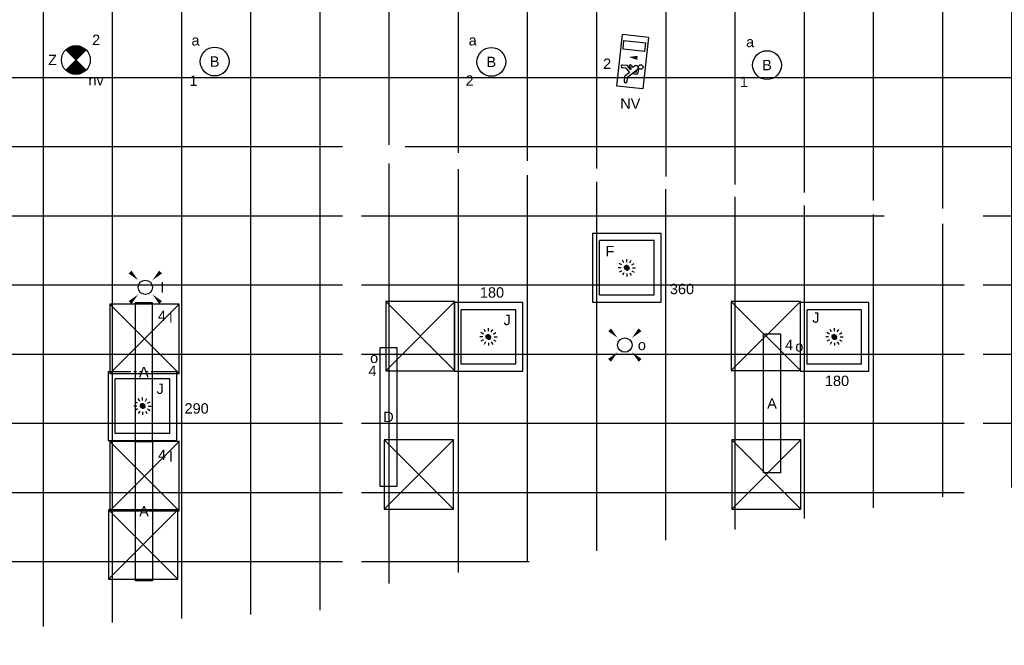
# Model space of a CAD drawing. Extents: x -329827 to 339781, y -55429 to 69134.
# Tile 36 of 139: x -128340 to -119800, y 11980 to 17409. Entities that reach past the tile are written whole.
import ezdxf
from ezdxf.enums import TextEntityAlignment as Align

# ---------------------------------------------------------------- set-up
doc = ezdxf.new("R2010")
doc.units = 0
doc.header["$LTSCALE"] = 50
for name, pattern in [('2322109', [10, 5, -2, 1, -2]), ('CENTER2', [28.575, 19.05, -3.175, 3.175, -3.175]), ('STREEPJES', [0.1, 0.05, -0.05])]:
    doc.linetypes.add(name, pattern=pattern)
doc.layers.get('0').update_dxf_attribs({"linetype": 'CONTINUOUS'})
for name, color, linetype in [('45 Plafond 2D arcering', 7, 'CONTINUOUS'), ('EL6311--', 3, 'CONTINUOUS'), ('EL6350--', 3, 'CONTINUOUS'), ('plafond', 8, 'CONTINUOUS'), ('WL570---_RETOUR_RST', 2, 'CONTINUOUS'), ('WL570---_RETOUR_RST_HL', 1, 'CONTINUOUS'), ('WL570---_TOEVOER_RST', 2, 'CONTINUOUS'), ('WL570---_TOEVOER_RST_HL', 1, 'CONTINUOUS'), ('WM5448--', 1, 'CONTINUOUS'), ('WM570---_RETOUR_RST_PR', 1, 'CONTINUOUS'), ('WM570---_TOEVOER_RST_PR', 1, 'CONTINUOUS')]:
    doc.layers.add(name, color=color, linetype=linetype)
doc.styles.add('BURO-018', font='ARIAL.TTF', dxfattribs={"height": 90})

# ---------------------------------------------------------------- blocks, each defined once
blk = doc.blocks.new('1115B3A')
at = {"color": 0, "linetype": 'Continuous'}
blk.add_circle((0, 0), 2.5, dxfattribs=at)
at = {"color": 0, "linetype": 'Continuous', "style": 'BURO-018'}
for tag, p in [('E_GKAST', (0, 8)), ('E_GROEP', (0, 5)), ('E_SGROEP', (4.5, 5)), ('E_ARMCODE', (0, 0)), ('E_SLET', (4.5, -1))]:
    blk.add_attdef(tag, text='', height=1.8, dxfattribs=at).set_placement(p, align=Align.MIDDLE)
blk = doc.blocks.new('E00411')
at = {"color": 0, "linetype": 'Continuous'}
blk.add_circle((0, 0), 1.25, dxfattribs=at)
for points in [[(-2.89, 2.4), (-2.4, 2.89), (-1.24, 1.24)], [(2.4, 2.89), (2.89, 2.4), (1.24, 1.24)], [(-2.4, -2.89), (-2.89, -2.4), (-1.24, -1.24)], [(2.89, -2.4), (2.4, -2.89), (1.24, -1.24)]]:
    blk.add_solid(points, dxfattribs=at)
at = {"color": 0, "linetype": 'Continuous', "style": 'BURO-018'}
for tag, p in [('E_SLET1', (0, 4.64)), ('E_GROEP', (0, 0)), ('E_GKAST', (0, 0))]:
    blk.add_attdef(tag, text='', height=1.8, dxfattribs=at).set_placement(p, align=Align.MIDDLE)
at = {"color": 0, "linetype": 'Continuous', "style": 'BURO-018', "flags": 1}
for tag in ['E_MATCODE', 'E_SGROEP']:
    blk.add_attdef(tag, text='', height=1.8, dxfattribs=at).set_placement((0, 0), align=Align.MIDDLE)
blk = doc.blocks.new('1115C2J')
at = {"color": 0, "linetype": 'Continuous'}
for p, q in [((-4.5, 5.5), (4.5, 5.5)), ((-4.5, 1), (-4.5, 5.5)), ((2, 5.15), (3.5, 5.15)), ((2, 1.35), (2, 5.15)), ((3.5, 5.15), (3.5, 1.35)), ((4.5, 1), (4.5, 5.5)), ((-2.68, 4.35), (-3.52, 4.35)), ((-2.88, 3.87), (-3.52, 3.87)), ((-1.27, 2.26), (-2.88, 3.87)), ((-1.94, 3.61), (-2.68, 4.35)), ((-1.24, 4.31), (-1.94, 3.61)), ((-1.37, 3.5), (-0.76, 4.11)), ((-1.23, 3.35), (-1.37, 3.5)), ((-1.24, 4.31), (-1.24, 4.91)), ((-0.87, 3.71), (-1.23, 3.35)), ((-0.65, 3.49), (-1.01, 3.13)), ((-0.76, 4.11), (-0.76, 4.91)), ((-1.94, 2.93), (-2.04, 2.83)), ((-2.04, 2.83), (-2.04, 2.34)), ((-0.99, 2.14), (-1.84, 2.14)), ((-1.71, 2.7), (-1.72, 2.7)), ((-1.72, 2.7), (-1.72, 2.46)), ((-1.47, 2.46), (-1.72, 2.46)), ((-0.71, 2.83), (-1.01, 3.13)), ((4.5, 1), (-4.5, 1)), ((2, 1.35), (3.5, 1.35))]:
    blk.add_line(p, q, dxfattribs=at)
blk.add_lwpolyline([(0.75, 4, 0, 0.7, 0), (0.75, 2.5, 0.7, 0.7, 0)], format="xyseb", dxfattribs=at)
blk.add_circle((-0.76, 1.75), 0.4, dxfattribs=at)
for centre, radius, start, end in [((-1, 4.91), 0.24, 0, 180), ((-3.52, 4.11), 0.24, 90, 270), ((-0.76, 3.6), 0.16, 315, 135), ((-1.84, 2.34), 0.2, 180, 270), ((-0.99, 2.54), 0.4, 225, 45)]:
    blk.add_arc(centre, radius, start, end, dxfattribs=at)
at = {"color": 0, "linetype": 'Continuous', "style": 'BURO-018'}
for tag, p in [('E_GKAST', (0, 15.17)), ('E_GROEP', (0, 12.17)), ('E_SGROEP', (4.5, 12.17)), ('E_ARMCODE', (0, 8))]:
    blk.add_attdef(tag, text='', height=1.8, dxfattribs=at).set_placement(p, align=Align.MIDDLE)
blk = doc.blocks.new('E00018')
at = {"color": 0, "linetype": 'Continuous'}
for p, q in [((-1.77, -1.77), (1.77, 1.77)), ((1.77, -1.77), (-1.77, 1.77))]:
    blk.add_line(p, q, dxfattribs=at)
at = {"color": 0, "linetype": 'Continuous', "const_width": 2.5}
for points in [[(-0.88, 0.88, -0.198912), (0, 1.25, -0.198912), (0.88, 0.88, -1)], [(-0.88, -0.88, 0.198912), (0, -1.25, 0.198912), (0.88, -0.88, 1)]]:
    blk.add_lwpolyline(points, format="xyb", dxfattribs=at)
blk = doc.blocks.new('1115B3A-NO1')
at = {"color": 0, "linetype": 'Continuous'}
blk.add_circle((0, 0), 2.5, dxfattribs=at)
at = {"color": 0, "zscale": 50}
blk.add_blockref('E00018', (0, 0), dxfattribs=at)
at = {"color": 0, "linetype": 'Continuous', "style": 'BURO-018'}
for tag, p in [('E_GKAST', (0, 8)), ('E_GROEP', (0, 5)), ('E_SGROEP', (4.5, 5)), ('E_ARMCODE', (0, 0)), ('E_SLET', (4.5, -1))]:
    blk.add_attdef(tag, text='', height=1.8, dxfattribs=at).set_placement(p, align=Align.MIDDLE)
blk = doc.blocks.new('*U456')
at = {"color": 0, "ltscale": 10}
for p, q in [((297.5, 297.5, -2757.5), (-297.5, 297.5, -2757.5)), ((-297.5, 297.5, -2757.5), (-297.5, -297.5, -2757.5)), ((297.5, -297.5, -2757.5), (297.5, 297.5, -2757.5)), ((236.5, 236.5, -2757.5), (-236.5, 236.5, -2757.5)), ((-236.5, -236.5, -2757.5), (-236.5, 236.5, -2757.5)), ((236.5, -236.5, -2757.5), (236.5, 236.5, -2757.5)), ((236.5, -236.5, -2757.5), (-236.5, -236.5, -2757.5)), ((-297.5, -297.5, -2757.5), (297.5, -297.5, -2757.5))]:
    blk.add_line(p, q, dxfattribs=at)
at = {"color": 8, "linetype": 'STREEPJES', "ltscale": 10}
for q in [(-50, 86.6, -2757.5), (0, 100, -2757.5), (50, 86.6, -2757.5), (-100, 0, -2757.5), (-86.6, 50, -2757.5), (-86.6, -50, -2757.5), (-50, -86.6, -2757.5), (86.6, 50, -2757.5), (0, -100, -2757.5), (50, -86.6, -2757.5), (86.6, -50, -2757.5), (100, 0, -2757.5)]:
    blk.add_line((0, 0, -2757.5), q, dxfattribs=at)
at = {"layer": 'WL570---_RETOUR_RST_HL', "linetype": 'CENTER2'}
blk.add_circle((0, 0, -2757.5), 0.075, dxfattribs=at)
at = {"layer": 'WL570---_RETOUR_RST', "color": 1, "style": 'BURO-018'}
for tag in ['MC', 'Q']:
    blk.add_attdef(tag, text='', height=90, dxfattribs=at).set_placement((0, 0), align=Align.MIDDLE)
at = {"layer": 'WM570---_RETOUR_RST_PR', "color": 1, "style": 'BURO-018'}
blk.add_attdef('POSNR', text='', height=90, dxfattribs=at).set_placement((0, 0), align=Align.MIDDLE)
blk = doc.blocks.new('*U1314')
at = {"color": 0, "ltscale": 10}
for p, q in [((-108.1, 297.5, -2757.5), (-297.5, 297.5, -2757.5)), ((-297.5, 297.5, -2757.5), (-297.5, -297.5, -2757.5)), ((297.5, 297.5, -2757.5), (98.4, 297.5, -2757.5)), ((297.5, -297.5, -2757.5), (297.5, 297.5, -2757.5)), ((236.5, 236.5, -2757.5), (-236.5, 236.5, -2757.5)), ((-236.5, -236.5, -2757.5), (-236.5, 236.5, -2757.5)), ((236.5, -236.5, -2757.5), (236.5, 236.5, -2757.5)), ((236.5, -236.5, -2757.5), (-236.5, -236.5, -2757.5)), ((-297.5, -297.5, -2757.5), (297.5, -297.5, -2757.5))]:
    blk.add_line(p, q, dxfattribs=at)
at = {"color": 8, "linetype": 'STREEPJES', "ltscale": 10}
for p, q in [((98.4, 297.5, -2757.5), (-108.1, 297.5, -2757.5)), ((0, 0, -2757.5), (-50, 86.6, -2757.5)), ((0, 0, -2757.5), (0, 100, -2757.5)), ((0, 0, -2757.5), (50, 86.6, -2757.5)), ((0, 0, -2757.5), (-100, 0, -2757.5)), ((0, 0, -2757.5), (-86.6, 50, -2757.5)), ((0, 0, -2757.5), (-86.6, -50, -2757.5)), ((0, 0, -2757.5), (-50, -86.6, -2757.5)), ((0, 0, -2757.5), (86.6, 50, -2757.5)), ((0, 0, -2757.5), (0, -100, -2757.5)), ((0, 0, -2757.5), (50, -86.6, -2757.5)), ((0, 0, -2757.5), (86.6, -50, -2757.5)), ((0, 0, -2757.5), (100, 0, -2757.5))]:
    blk.add_line(p, q, dxfattribs=at)
at = {"layer": 'WL570---_TOEVOER_RST_HL', "linetype": 'CENTER2'}
blk.add_circle((0, 0, -2757.5), 0.075, dxfattribs=at)
at = {"layer": 'WL570---_TOEVOER_RST', "color": 1, "linetype": '2322109', "style": 'BURO-018'}
for tag in ['MC', 'Q']:
    blk.add_attdef(tag, text='', height=90, dxfattribs=at).set_placement((0, 0), align=Align.MIDDLE)
at = {"layer": 'WM570---_TOEVOER_RST_PR', "color": 1, "linetype": '2322109', "style": 'BURO-018'}
blk.add_attdef('POSNR', text='', height=90, dxfattribs=at).set_placement((0, 0), align=Align.MIDDLE)
blk = doc.blocks.new('*U1316')
at = {"color": 0, "ltscale": 10}
for p, q in [((297.5, 297.5, -2757.5), (-297.5, 297.5, -2757.5)), ((-297.5, 297.5, -2757.5), (-297.5, -297.5, -2757.5)), ((297.5, -297.5, -2757.5), (297.5, 297.5, -2757.5)), ((236.5, 236.5, -2757.5), (-236.5, 236.5, -2757.5)), ((-236.5, -236.5, -2757.5), (-236.5, 236.5, -2757.5)), ((236.5, -236.5, -2757.5), (236.5, 236.5, -2757.5)), ((236.5, -236.5, -2757.5), (-236.5, -236.5, -2757.5)), ((-297.5, -297.5, -2757.5), (297.5, -297.5, -2757.5))]:
    blk.add_line(p, q, dxfattribs=at)
at = {"color": 8, "linetype": 'STREEPJES', "ltscale": 10}
for q in [(-50, 86.6, -2757.5), (0, 100, -2757.5), (50, 86.6, -2757.5), (-100, 0, -2757.5), (-86.6, 50, -2757.5), (-86.6, -50, -2757.5), (-50, -86.6, -2757.5), (86.6, 50, -2757.5), (0, -100, -2757.5), (50, -86.6, -2757.5), (86.6, -50, -2757.5), (100, 0, -2757.5)]:
    blk.add_line((0, 0, -2757.5), q, dxfattribs=at)
at = {"layer": 'WL570---_TOEVOER_RST_HL', "linetype": 'CENTER2'}
blk.add_circle((0, 0, -2757.5), 0.075, dxfattribs=at)
at = {"layer": 'WL570---_TOEVOER_RST', "color": 1, "linetype": '2322109', "style": 'BURO-018'}
for tag in ['MC', 'Q']:
    blk.add_attdef(tag, text='', height=90, dxfattribs=at).set_placement((0, 0), align=Align.MIDDLE)
at = {"layer": 'WM570---_TOEVOER_RST_PR', "color": 1, "linetype": '2322109', "style": 'BURO-018'}
blk.add_attdef('POSNR', text='', height=90, dxfattribs=at).set_placement((0, 0), align=Align.MIDDLE)
blk = doc.blocks.new('*U1317')
at = {"color": 0, "ltscale": 10}
for p, q in [((297.5, 297.5, -2757.5), (-297.5, 297.5, -2757.5)), ((-297.5, 297.5, -2757.5), (-297.5, 85.7, -2757.5)), ((297.5, -297.5, -2757.5), (297.5, 297.5, -2757.5)), ((236.5, 236.5, -2757.5), (-236.5, 236.5, -2757.5)), ((-236.5, -236.5, -2757.5), (-236.5, 236.5, -2757.5)), ((236.5, -236.5, -2757.5), (236.5, 236.5, -2757.5)), ((-297.5, -85.7, -2757.5), (-297.5, -297.5, -2757.5)), ((236.5, -236.5, -2757.5), (-236.5, -236.5, -2757.5)), ((-297.5, -297.5, -2757.5), (297.5, -297.5, -2757.5))]:
    blk.add_line(p, q, dxfattribs=at)
at = {"color": 8, "linetype": 'STREEPJES', "ltscale": 10}
for q in [(-50, 86.6, -2757.5), (0, 100, -2757.5), (50, 86.6, -2757.5), (-100, 0, -2757.5), (-86.6, 50, -2757.5), (-86.6, -50, -2757.5), (-50, -86.6, -2757.5), (86.6, 50, -2757.5), (0, -100, -2757.5), (50, -86.6, -2757.5), (86.6, -50, -2757.5), (100, 0, -2757.5)]:
    blk.add_line((0, 0, -2757.5), q, dxfattribs=at)
at = {"layer": 'WL570---_TOEVOER_RST_HL', "linetype": 'CENTER2'}
blk.add_circle((0, 0, -2757.5), 0.075, dxfattribs=at)
at = {"layer": 'WL570---_TOEVOER_RST', "color": 1, "linetype": '2322109', "style": 'BURO-018'}
for tag in ['MC', 'Q']:
    blk.add_attdef(tag, text='', height=90, dxfattribs=at).set_placement((0, 0), align=Align.MIDDLE)
at = {"layer": 'WM570---_TOEVOER_RST_PR', "color": 1, "linetype": '2322109', "style": 'BURO-018'}
blk.add_attdef('POSNR', text='', height=90, dxfattribs=at).set_placement((0, 0), align=Align.MIDDLE)
blk = doc.blocks.new('E001611207146')
at = {"color": 0}
for p, q in [((-12.07, -1.46), (-12.07, 1.46)), ((-12.07, 1.46), (12.07, 1.46)), ((12.07, 1.46), (12.07, -1.46)), ((12.07, -1.46), (-12.07, -1.46))]:
    blk.add_line(p, q, dxfattribs=at)
at = {"color": 0, "linetype": 'Continuous', "style": 'BURO-018'}
for tag, p in [('E_GKAST', (0, 8)), ('E_GROEP', (0, 5)), ('E_SGROEP', (4.5, 5)), ('E_ARMCODE', (0, 0)), ('E_SLET', (4.5, -3))]:
    blk.add_attdef(tag, text='', height=1.8, dxfattribs=at).set_placement(p, align=Align.MIDDLE)
blk = doc.blocks.new('gffd')
at = {"layer": 'EL6311--'}
for p, q in [((-138056.7, 23665.6), (-138656.7, 24265.6)), ((-138656.7, 23665.6), (-138056.7, 24265.6))]:
    blk.add_line(p, q, dxfattribs=at)
blk.add_lwpolyline([(-138656.7, 23665.6), (-138056.7, 23665.6), (-138056.7, 24265.6), (-138656.7, 24265.6)], close=True, dxfattribs=at)
blk = doc.blocks.new('rwy5u')
at = {"layer": '45 Plafond 2D arcering', "linetype": 'Continuous'}
h = blk.add_hatch(dxfattribs=at)
h.set_pattern_fill('RASTER_600_0002', color=8, style=0, pattern_type=2)
h.set_pattern_definition([(0, (38665.3, 66706.7), (0, 600), []), (90, (38665.3, 66706.7), (-600, 0), [])])
h.paths.add_polyline_path([(6630, 66866), (6630, 62486.2), (10130.8, 61576.5), (13719.9, 60848.3), (15447.8, 60616.9), (15447.8, 63636.1), (19205.8, 64282.4), (19205.8, 60243.1), (20924, 60129.6), (24556.7, 60129.6), (29896.8, 60444.9), (29896.8, 64518.6), (35454.8, 63880.6), (35454.8, 61460.5), (42579.7, 62555.9), (42365.5, 67950.7), (40914.3, 67950.7), (40914.3, 69408), (38445.3, 69030.3), (38445.3, 74480.5), (33838.2, 73770.1), (31861.8, 73467.3), (31861.8, 69789.6), (28103.8, 70042.5), (28103.8, 72914.2), (24558.1, 72696.5), (20923, 72706.2), (17270.5, 72934.5), (17270.5, 72934.4), (13862.3, 73386), (13862.3, 68208.4, -1.41402), (13446.8, 68004.1), (11565.1, 68334.1), (11508.1, 68832.5), (9771.2, 68832.5), (9799.3, 68577.3), (9560.5, 68547.7), (9492.3, 69374.1), (8006.6, 69372.6), (8006.6, 67006), (9884.6, 67006), (9785.2, 67364.2), (10017.5, 67423.9), (10177.5, 66866)], flags=0)
h.paths.add_polyline_path([(16349.7, 65667.3, -0.998275), (15941, 67857.6, -0.02693), (22070.8, 68550.8, -0.0058), (23396.6, 68629.8, -0.047529), (32971.6, 68365.7), (33183.2, 68339.8, -0.994466), (32915, 66107.1, 0.010391), (30488.5, 66343.5, 0.005771), (29240.8, 66424.7, 0.056258)], flags=0)
h = blk.add_hatch(dxfattribs=at)
h.set_pattern_fill('RASTER_600_0002', color=8, style=0, pattern_type=2)
h.set_pattern_definition([(0, (30264.94, 63106.7), (0, 600), []), (90, (30264.94, 63106.7), (-600, 0), [])])
h.paths.add_polyline_path([(35289.8, 63758.2, 0.018194), (30061.8, 64327.9), (30061.8, 63100.4), (30061.8, 60628.5), (35289.8, 61446.7)], flags=0)

msp = doc.modelspace()

# ---------------------------------------------------------------- block references
at = {"layer": 'EL6311--'}
ref = msp.add_blockref('1115B3A', (-126648.8, 17045.5), dxfattribs=dict(at, xscale=50.00000000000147, yscale=50, zscale=50, rotation=177.1126939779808))
ref.add_attrib('E_ARMCODE', 'B', dxfattribs={"layer": '0', "color": 1, "linetype": 'Continuous', "height": 90, "style": 'BURO-018'}).set_placement((-126648.8, 17045.5), align=Align.MIDDLE)
ref.add_attrib('E_SLET', 'a', dxfattribs={"layer": '0', "color": 1, "linetype": 'Continuous', "height": 90, "style": 'BURO-018'}).set_placement((-126814.7, 17229.1), align=Align.MIDDLE)
ref.add_attrib('E_GROEP', '1', dxfattribs={"layer": '0', "color": 1, "linetype": 'Continuous', "height": 90, "style": 'BURO-018'}).set_placement((-126832.4, 16879.5), align=Align.MIDDLE)
ref = msp.add_blockref('1115B3A', (-124249.6, 17042.3), dxfattribs=dict(at, xscale=49.9999999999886, yscale=50, zscale=50, rotation=175.7664262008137))
ref.add_attrib('E_ARMCODE', 'B', dxfattribs={"layer": '0', "color": 1, "linetype": 'Continuous', "height": 90, "style": 'BURO-018'}).set_placement((-124249.6, 17042.3), align=Align.MIDDLE)
ref.add_attrib('E_SLET', 'a', dxfattribs={"layer": '0', "color": 1, "linetype": 'Continuous', "height": 90, "style": 'BURO-018'}).set_placement((-124411.2, 17229.7), align=Align.MIDDLE)
ref.add_attrib('E_GROEP', '2', dxfattribs={"layer": '0', "color": 1, "linetype": 'Continuous', "height": 90, "style": 'BURO-018'}).set_placement((-124437, 16880.7), align=Align.MIDDLE)
ref = msp.add_blockref('1115B3A', (-121858.8, 17014.9), dxfattribs=dict(at, xscale=49.99999999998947, yscale=50, zscale=50, rotation=171.1197738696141))
ref.add_attrib('E_ARMCODE', 'B', dxfattribs={"layer": '0', "color": 1, "linetype": 'Continuous', "height": 90, "style": 'BURO-018'}).set_placement((-121858.8, 17014.9), align=Align.MIDDLE)
ref.add_attrib('E_SLET', 'a', dxfattribs={"layer": '0', "color": 1, "linetype": 'Continuous', "height": 90, "style": 'BURO-018'}).set_placement((-122004.7, 17214.8), align=Align.MIDDLE)
ref.add_attrib('E_GROEP', '1', dxfattribs={"layer": '0', "color": 1, "linetype": 'Continuous', "height": 90, "style": 'BURO-018'}).set_placement((-122058.7, 16869), align=Align.MIDDLE)
ref = msp.add_blockref('E00411', (-127250, 15086.5), dxfattribs=dict(at, xscale=50, yscale=50, zscale=50))
ref.add_attrib('E_SLET1', 'l', dxfattribs={"layer": '0', "color": 1, "linetype": 'Continuous', "height": 90, "style": 'BURO-018'}).set_placement((-127102.2, 15086.5), align=Align.MIDDLE)
ref = msp.add_blockref('E001611207146', (-127262.9, 14351.3), dxfattribs=dict(at, xscale=50, yscale=50, zscale=50, rotation=270))
ref.add_attrib('E_ARMCODE', 'A', dxfattribs={"layer": '0', "color": 1, "linetype": 'Continuous', "height": 90, "style": 'BURO-018'}).set_placement((-127262.9, 14351.3), align=Align.MIDDLE)
ref.add_attrib('E_SLET', 'l', dxfattribs={"layer": '0', "color": 1, "linetype": 'Continuous', "height": 90, "style": 'BURO-018'}).set_placement((-127028.8, 14827.1), align=Align.MIDDLE)
ref.add_attrib('E_GROEP', '4', dxfattribs={"layer": '0', "color": 1, "linetype": 'Continuous', "height": 90, "style": 'BURO-018'}).set_placement((-127105.9, 14839.1), align=Align.MIDDLE)
ref = msp.add_blockref('E00411', (-123091.6, 14585.9), dxfattribs=dict(at, xscale=50, yscale=50, zscale=50))
ref.add_attrib('E_SLET1', 'o', dxfattribs={"layer": '0', "color": 1, "linetype": 'Continuous', "height": 90, "style": 'BURO-018'}).set_placement((-122943.8, 14585.9), align=Align.MIDDLE)
ref = msp.add_blockref('E001611207146', (-121815.1, 14079.2), dxfattribs=dict(at, xscale=50, yscale=50, zscale=50, rotation=270))
ref.add_attrib('E_ARMCODE', 'A', dxfattribs={"layer": '0', "color": 1, "linetype": 'Continuous', "height": 90, "style": 'BURO-018'}).set_placement((-121815.1, 14079.2), align=Align.MIDDLE)
ref.add_attrib('E_SLET', 'o', dxfattribs={"layer": '0', "color": 1, "linetype": 'Continuous', "height": 90, "style": 'BURO-018'}).set_placement((-121579, 14573.3), align=Align.MIDDLE)
ref.add_attrib('E_GROEP', '4', dxfattribs={"layer": '0', "color": 1, "linetype": 'Continuous', "height": 90, "style": 'BURO-018'}).set_placement((-121667.3, 14586.4), align=Align.MIDDLE)
ref = msp.add_blockref('E001611207146', (-125141.1, 13961.8), dxfattribs=dict(at, xscale=50, yscale=50, zscale=50, rotation=90))
ref.add_attrib('E_ARMCODE', 'D', dxfattribs={"layer": '0', "color": 1, "linetype": 'Continuous', "height": 90, "style": 'BURO-018'}).set_placement((-125141.1, 13961.8), align=Align.MIDDLE)
ref.add_attrib('E_SLET', 'o', dxfattribs={"layer": '0', "color": 1, "linetype": 'Continuous', "height": 90, "style": 'BURO-018'}).set_placement((-125265.8, 14474.1), align=Align.MIDDLE)
ref.add_attrib('E_GROEP', '4', dxfattribs={"layer": '0', "color": 1, "linetype": 'Continuous', "height": 90, "style": 'BURO-018'}).set_placement((-125279.6, 14362.4), align=Align.MIDDLE)
ref = msp.add_blockref('E001611207146', (-127261.7, 13144.2), dxfattribs=dict(at, xscale=50, yscale=50, zscale=50, rotation=270))
ref.add_attrib('E_ARMCODE', 'A', dxfattribs={"layer": '0', "color": 1, "linetype": 'Continuous', "height": 90, "style": 'BURO-018'}).set_placement((-127261.7, 13144.2), align=Align.MIDDLE)
ref.add_attrib('E_SLET', 'l', dxfattribs={"layer": '0', "color": 1, "linetype": 'Continuous', "height": 90, "style": 'BURO-018'}).set_placement((-127027.6, 13620.1), align=Align.MIDDLE)
ref.add_attrib('E_GROEP', '4', dxfattribs={"layer": '0', "color": 1, "linetype": 'Continuous', "height": 90, "style": 'BURO-018'}).set_placement((-127104.8, 13632), align=Align.MIDDLE)
at = {"layer": 'EL6350--'}
ref = msp.add_blockref('1115B3A-NO1', (-127852.1, 17059.2), dxfattribs=dict(at, xscale=50, yscale=50, zscale=50))
ref.add_attrib('E_ARMCODE', 'Z', dxfattribs={"layer": '0', "color": 1, "linetype": 'Continuous', "height": 90, "style": 'BURO-018'}).set_placement((-128054.9, 17059.2), align=Align.MIDDLE)
ref.add_attrib('E_SLET', 'nv', dxfattribs={"layer": '0', "color": 1, "linetype": 'Continuous', "height": 90, "style": 'BURO-018'}).set_placement((-127677.1, 16884.2), align=Align.MIDDLE)
ref.add_attrib('E_GROEP', '2', dxfattribs={"layer": '0', "color": 1, "linetype": 'Continuous', "height": 90, "style": 'BURO-018'}).set_placement((-127677.1, 17234.2), align=Align.MIDDLE)
ref = msp.add_blockref('1115C2J', (-122862.2, 17026.3), dxfattribs=dict(at, xscale=49.99999999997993, yscale=50, zscale=50, rotation=83.73578642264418))
ref.add_attrib('E_ARMCODE', 'NV', dxfattribs={"layer": '0', "color": 1, "linetype": 'Continuous', "height": 90, "style": 'BURO-018'}).set_placement((-123044.1, 16680.9), align=Align.MIDDLE)
ref.add_attrib('E_GROEP', '2', dxfattribs={"layer": '0', "color": 1, "linetype": 'Continuous', "height": 90, "style": 'BURO-018'}).set_placement((-123245.1, 17027), align=Align.MIDDLE)
at = {"layer": 'plafond'}
msp.add_blockref('rwy5u', (-155437.6, -48149.1), dxfattribs=at)
at = {"layer": 'WL570---_RETOUR_RST'}
ref = msp.add_blockref('*U456', (-123074.3, 15256, 2757.5), dxfattribs=at)
ref.add_attrib('Q', '360', dxfattribs={"color": 1, "height": 90, "style": 'BURO-018'}).set_placement((-122595.9, 15072), align=Align.MIDDLE)
ref.add_attrib('MC', 'F', dxfattribs={"color": 1, "height": 90, "style": 'BURO-018'}).set_placement((-123221.4, 15400), align=Align.MIDDLE)
at = {"layer": 'WL570---_TOEVOER_RST', "linetype": '2322109'}
ref = msp.add_blockref('*U1316', (-124274.3, 14656, 2757.5), dxfattribs=at)
ref.add_attrib('Q', '180', dxfattribs={"color": 1, "linetype": '2322109', "height": 90, "style": 'BURO-018'}).set_placement((-124243.6, 15042.1), align=Align.MIDDLE)
ref.add_attrib('MC', 'J', dxfattribs={"color": 1, "linetype": '2322109', "height": 90, "style": 'BURO-018'}).set_placement((-124111.6, 14802.4), align=Align.MIDDLE)
ref = msp.add_blockref('*U1317', (-121274.3, 14656, 2757.5), dxfattribs=at)
ref.add_attrib('Q', '180', dxfattribs={"color": 1, "linetype": '2322109', "height": 90, "style": 'BURO-018'}).set_placement((-121251.4, 14275.3), align=Align.MIDDLE)
ref.add_attrib('MC', 'J', dxfattribs={"color": 1, "linetype": '2322109', "height": 90, "style": 'BURO-018'}).set_placement((-121434.8, 14823.5), align=Align.MIDDLE)
ref = msp.add_blockref('*U1314', (-127274, 14056, 2757.5), dxfattribs=at)
ref.add_attrib('Q', '290', dxfattribs={"color": 1, "linetype": '2322109', "height": 90, "style": 'BURO-018'}).set_placement((-126805.2, 14035.9), align=Align.MIDDLE)
ref.add_attrib('MC', 'J', dxfattribs={"color": 1, "linetype": '2322109', "height": 90, "style": 'BURO-018'}).set_placement((-127121.9, 14206.1), align=Align.MIDDLE)
at = {"layer": 'WM5448--'}
for p in [(13492, -9303), (16487.9, -9301.2), (11100, -9325.4), (11100, -10517.4), (13478.5, -10503.5), (16492.6, -10503), (11088.6, -11109.9)]:
    msp.add_blockref('gffd', p, dxfattribs=at)

doc.saveas('drawing.dxf')
